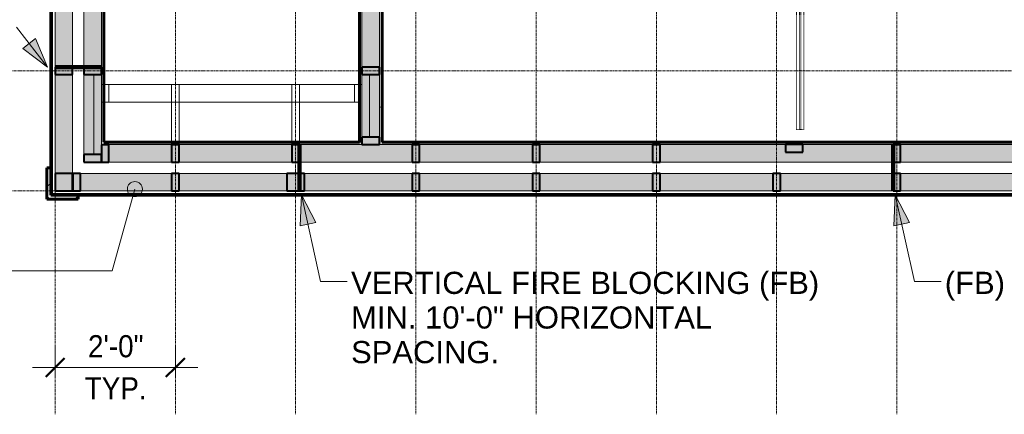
# Model space of a CAD drawing. Header units: inches. Extents: x -639 to 53, y -225 to 536.
# Tile 2 of 10: x -529 to -333, y -225 to -146. Entities that reach past the tile are written whole.
import ezdxf

# ---------------------------------------------------------------- set-up
doc = ezdxf.new("R2010")
doc.units = ezdxf.units.IN
doc.header["$MEASUREMENT"] = 0
doc.linetypes.add('Grid Line 1_2_', pattern=[0.875, 0.5, -0.125, 0.125, -0.125])
doc.linetypes.add('Overhead 1_16_', pattern=[0.101562, 0.0625, -0.039062])
for name, color, linetype, lineweight in [('A-ANNO-DIMS', 1, 'Continuous', 9), ('A-ANNO-DIMS-48', 1, 'Continuous', 9), ('A-ANNO-NOTE', 2, 'Continuous', 9), ('A-ANNO-TEXT', 2, 'Continuous', 9), ('A-DETL', 5, 'Continuous', 9), ('A-FLOR-HRAL', 1, 'Continuous', 9), ('A-FLOR-OTLN', 6, 'Continuous', 18), ('A-SECT-MBND', 5, 'Overhead 1_16_', 9), ('A-WALL', 2, 'Continuous', 18), ('A-WALL-PATT', 2, 'Continuous', 60), ('I-WALL', 2, 'Continuous', 18), ('S-BEAM', 4, 'Continuous', 9), ('S-COLS', 6, 'Continuous', 9), ('S-GRID', 1, 'Continuous', 9)]:
    doc.layers.add(name, color=color, linetype=linetype, lineweight=lineweight)
doc.styles.add('Arial', font='arial.ttf', dxfattribs={"width": 0.9, "height": 4.425898})
doc.styles.add('Arial_1', font='arial.ttf', dxfattribs={"height": 4.425898})
doc.dimstyles.new('Linear_-_3_32__Arial_2', dxfattribs={"dimscale": 12, "dimtxt": 4.5, "dimasz": 0.3125, "dimexe": 0.375, "dimexo": 0.375, "dimgap": 0.0625, "dimtad": 1, "dimdec": 3, "dimrnd": 0.125, "dimzin": 3, "dimdsep": 46, "dimlunit": 4, "dimtxsty": 'Arial', "dimblk1": 'OBLIQUE', "dimblk2": 'OBLIQUE', "dimsah": 1, "dimcen": 0.09, "dimdle": 0.375, "dimazin": 0, "dimtfac": 1, "dimtdec": 3, "dimtix": 1, "dimtmove": 0, "dimatfit": 3, "dimfxl": 1, "dimtvp": 1, "dimfrac": 2, "dimtolj": 1, "dimtzin": 0, "dimarcsym": 2})
pattern_1 = [(0, (0, 0), (15.36, 3.84), [0.634, -10.886, 0.634, -10.886, -61.44]), (0, (0, 0), (15.36, 3.84), [-23.04, 0.634, -22.406, 0.634, -10.886, -26.88]), (0, (0, 0), (15.36, 3.84), [-57.6, 0.634, -7.046, 0.634, -18.566]), (120, (5.76, 1.92), (-11.005538, 11.38215), [0.634, -10.886, 0.634, -10.886, -61.44]), (120, (5.76, 1.92), (-11.005538, 11.38215), [-23.04, 0.634, -22.406, 0.634, -10.886, -26.88]), (120, (5.76, 1.92), (-11.005538, 11.38215), [-57.6, 0.634, -7.046, 0.634, -18.566]), (240, (7.68, 9.6), (-4.354462, -15.22215), [0.634, -10.886, 0.634, -10.886, -61.44]), (240, (7.68, 9.6), (-4.354462, -15.22215), [-23.04, 0.634, -22.406, 0.634, -10.886, -26.88]), (240, (7.68, 9.6), (-4.354462, -15.22215), [-57.6, 0.634, -7.046, 0.634, -18.566])]
pattern_2 = [(135, (0, 0), (-4.006467, -4.006467), [])]

# ---------------------------------------------------------------- blocks, each defined once
blk = doc.blocks.new('Dimension Lumber - 2x4-1930577-1st Floor Adv_ Framing with Fire Blocking')
at = {"layer": 'S-BEAM', "lineweight": 40}
for p, q in [((-518.79, 84.58), (-522.29, 84.58)), ((-522.29, 84.58), (-522.29, 83.08)), ((-518.79, 83.08), (-518.79, 84.58)), ((-522.29, 83.08), (-518.79, 83.08))]:
    blk.add_line(p, q, dxfattribs=at)
blk = doc.blocks.new('Dimension Lumber - 2x4-1930619-1st Floor Adv_ Framing with Fire Blocking')
at = {"layer": 'S-BEAM', "lineweight": 40}
for p, q in [((-517.22, -176.67), (-518.72, -176.67)), ((-518.72, -176.67), (-518.72, -180.17)), ((-517.22, -180.17), (-517.22, -176.67)), ((-518.72, -180.17), (-517.22, -180.17))]:
    blk.add_line(p, q, dxfattribs=at)
blk = doc.blocks.new('Dimension Lumber - 2x4-1930590-1st Floor Adv_ Framing with Fire Blocking')
at = {"layer": 'S-BEAM', "lineweight": 40}
for p, q in [((-522.29, -11.42), (-522.29, -12.92)), ((-518.79, -11.42), (-522.29, -11.42)), ((-518.79, -12.92), (-518.79, -11.42)), ((-522.29, -12.92), (-518.79, -12.92))]:
    blk.add_line(p, q, dxfattribs=at)
blk = doc.blocks.new('Railing - Railing-1626509-1st Floor Adv_ Framing with Fire Blocking')
at = {"layer": 'A-SECT-MBND'}
for p, q in [((-373.72, -131), (-373.47, -131)), ((-373.72, -131), (-373.72, -167.92)), ((-373.47, -131), (-373.47, -167.92)), ((-373.47, -167.92), (-373.72, -167.92))]:
    blk.add_line(p, q, dxfattribs=at)
blk = doc.blocks.new('Railing - Railing-V12-1st Floor Adv_ Framing with Fire Blocking')
at = {"layer": 'A-SECT-MBND'}
for p, q in [((-373.72, -131), (-373.47, -131)), ((-373.72, -131), (-373.72, -167.92)), ((-373.47, -131), (-373.47, -167.92)), ((-373.47, -167.92), (-373.72, -167.92))]:
    blk.add_line(p, q, dxfattribs=at)
blk = doc.blocks.new('Railing - Railing-V13-1st Floor Adv_ Framing with Fire Blocking')
at = {"layer": 'A-SECT-MBND'}
for p, q in [((-373.72, -131), (-373.47, -131)), ((-373.72, -131), (-373.72, -167.92)), ((-373.47, -131), (-373.47, -167.92)), ((-373.47, -167.92), (-373.72, -167.92))]:
    blk.add_line(p, q, dxfattribs=at)
blk = doc.blocks.new('Railing - Railing-V14-1st Floor Adv_ Framing with Fire Blocking')
at = {"layer": 'A-SECT-MBND'}
for p, q in [((-373.72, -131), (-373.47, -131)), ((-373.72, -131), (-373.72, -167.92)), ((-373.47, -131), (-373.47, -167.92)), ((-373.47, -167.92), (-373.72, -167.92))]:
    blk.add_line(p, q, dxfattribs=at)
blk = doc.blocks.new('Railing - Railing-V15-1st Floor Adv_ Framing with Fire Blocking')
at = {"layer": 'A-SECT-MBND'}
for p, q in [((-373.72, -131), (-373.47, -131)), ((-373.72, -131), (-373.72, -167.92)), ((-373.47, -131), (-373.47, -167.92)), ((-373.47, -167.92), (-373.72, -167.92))]:
    blk.add_line(p, q, dxfattribs=at)
blk = doc.blocks.new('Railing - Railing-V16-1st Floor Adv_ Framing with Fire Blocking')
at = {"layer": 'A-SECT-MBND'}
for p, q in [((-373.72, -131), (-373.47, -131)), ((-373.72, -131), (-373.72, -167.92)), ((-373.47, -131), (-373.47, -167.92)), ((-373.47, -167.92), (-373.72, -167.92))]:
    blk.add_line(p, q, dxfattribs=at)
blk = doc.blocks.new('Railing - Railing-V17-1st Floor Adv_ Framing with Fire Blocking')
at = {"layer": 'A-SECT-MBND'}
for p, q in [((-373.72, -131), (-373.47, -131)), ((-373.72, -131), (-373.72, -167.92)), ((-373.47, -131), (-373.47, -167.92)), ((-373.47, -167.92), (-373.72, -167.92))]:
    blk.add_line(p, q, dxfattribs=at)
blk = doc.blocks.new('Railing - Railing-V18-1st Floor Adv_ Framing with Fire Blocking')
at = {"layer": 'A-SECT-MBND'}
for p, q in [((-373.72, -131), (-373.47, -131)), ((-373.72, -131), (-373.72, -167.92)), ((-373.47, -131), (-373.47, -167.92)), ((-373.47, -167.92), (-373.72, -167.92))]:
    blk.add_line(p, q, dxfattribs=at)
blk = doc.blocks.new('Railing - Railing-V19-1st Floor Adv_ Framing with Fire Blocking')
at = {"layer": 'A-SECT-MBND'}
for p, q in [((-373.72, -131), (-373.47, -131)), ((-373.72, -131), (-373.72, -167.92)), ((-373.47, -131), (-373.47, -167.92)), ((-373.47, -167.92), (-373.72, -167.92))]:
    blk.add_line(p, q, dxfattribs=at)
blk = doc.blocks.new('Railing - Railing-V20-1st Floor Adv_ Framing with Fire Blocking')
at = {"layer": 'A-SECT-MBND'}
for p, q in [((-373.72, -131), (-373.47, -131)), ((-373.72, -131), (-373.72, -167.92)), ((-373.47, -131), (-373.47, -167.92)), ((-373.47, -167.92), (-373.72, -167.92))]:
    blk.add_line(p, q, dxfattribs=at)
blk = doc.blocks.new('Railing - Railing-V21-1st Floor Adv_ Framing with Fire Blocking')
at = {"layer": 'A-SECT-MBND'}
for p, q in [((-373.72, -131), (-373.47, -131)), ((-373.72, -131), (-373.72, -167.92)), ((-373.47, -131), (-373.47, -167.92)), ((-373.47, -167.92), (-373.72, -167.92))]:
    blk.add_line(p, q, dxfattribs=at)
blk = doc.blocks.new('Railing - Railing-V22-1st Floor Adv_ Framing with Fire Blocking')
at = {"layer": 'A-SECT-MBND'}
for p, q in [((-374.34, -131), (-372.84, -131)), ((-374.34, -131), (-374.34, -167.92)), ((-372.84, -131), (-372.84, -167.92)), ((-372.84, -167.92), (-374.34, -167.92))]:
    blk.add_line(p, q, dxfattribs=at)
blk = doc.blocks.new('Dimension Lumber - 2x4-2739623-1st Floor Adv_ Framing with Fire Blocking')
at = {"layer": 'S-BEAM', "lineweight": 40}
for p, q in [((-457.54, -169.42), (-461.04, -169.42)), ((-461.04, -169.42), (-461.04, -170.92)), ((-461.04, -170.92), (-457.54, -170.92)), ((-457.54, -170.92), (-457.54, -169.42))]:
    blk.add_line(p, q, dxfattribs=at)
blk = doc.blocks.new('Trus Joist - TimberStrand LSL - Post Column - TimberStrand_ 1_3E _ 3 1_2 x 3 1_2_-1957847-1st Floor Adv_ Framing with Fire Blocking')
at = {"layer": 'S-COLS', "lineweight": 40}
for p, q in [((1.75, 1.75), (-1.75, 1.75)), ((-1.75, 1.75), (-1.75, -1.75)), ((1.75, -1.75), (1.75, 1.75)), ((-1.75, -1.75), (1.75, -1.75))]:
    blk.add_line(p, q, dxfattribs=at)
blk = doc.blocks.new('Trus Joist - TimberStrand LSL - Post Column - TimberStrand_ 1_3E _ 3 1_2 x 3 1_2_-2740214-1st Floor Adv_ Framing with Fire Blocking')
at = {"layer": 'S-COLS', "lineweight": 40}
for p, q in [((1.75, 1.75), (-1.75, 1.75)), ((-1.75, 1.75), (-1.75, -1.75)), ((1.75, -1.75), (1.75, 1.75)), ((-1.75, -1.75), (1.75, -1.75))]:
    blk.add_line(p, q, dxfattribs=at)
blk = doc.blocks.new('Dimension Lumber - 2x4-2065111-1st Floor Adv_ Framing with Fire Blocking')
at = {"layer": 'S-BEAM'}
for p, q in [((-511.54, -158.92), (-513.04, -158.92)), ((-513.04, -158.92), (-513.04, -162.42)), ((-511.54, -162.42), (-511.54, -158.92)), ((-513.04, -162.42), (-511.54, -162.42))]:
    blk.add_line(p, q, dxfattribs=at)
blk = doc.blocks.new('Dimension Lumber - 2x4-1930746-1st Floor Adv_ Framing with Fire Blocking')
at = {"layer": 'S-BEAM'}
for p, q in [((-473.54, -158.92), (-475.04, -158.92)), ((-475.04, -158.92), (-475.04, -162.42)), ((-473.54, -162.42), (-473.54, -158.92)), ((-475.04, -162.42), (-473.54, -162.42))]:
    blk.add_line(p, q, dxfattribs=at)
blk = doc.blocks.new('DIMBLOCK2-1st Floor Adv_ Framing with Fire Blocking')
at = {"layer": 'A-ANNO-DIMS-48', "transparency": 16777216}
for p, q in [((-522.29, -217.34), (-522.29, -210.99)), ((-498.29, -217.34), (-498.29, -210.99)), ((-526.79, -215.49), (-493.79, -215.49)), ((-522.29, -215.49), (-522.29, -217.34)), ((-498.29, -215.49), (-498.29, -217.34))]:
    blk.add_line(p, q, dxfattribs=at)
at = {"layer": 'A-ANNO-DIMS-48', "lineweight": 50, "transparency": 16777216}
for p, q in [((-522.29, -215.49), (-520.41, -213.61)), ((-498.29, -215.49), (-496.41, -213.61)), ((-522.29, -215.49), (-524.16, -217.36)), ((-498.29, -215.49), (-500.16, -217.36))]:
    blk.add_line(p, q, dxfattribs=at)
at = {"layer": 'A-ANNO-DIMS-48', "color": 0, "transparency": 16777216, "char_height": 4.426, "attachment_point": 1, "line_spacing_factor": 0.938532, "style": 'Arial'}
for s, insert, width in [('2\'-0"', (-515.72, -209), 13.0431), ('TYP.', (-516.38, -217.42), 14.6215)]:
    blk.add_mtext(s, dxfattribs=dict(at, insert=insert, width=width))
blk = doc.blocks.new('_Oblique')
at = {"color": 0, "linetype": 'ByBlock', "lineweight": -2}
blk.add_line((-0.5, -0.5), (0.5, 0.5), dxfattribs=at)

msp = doc.modelspace()

# ---------------------------------------------------------------- hatches: boundary and pattern name
at = {"layer": 'A-ANNO-NOTE'}
h = msp.add_hatch(color=256, dxfattribs=at)
edge = h.paths.add_edge_path(flags=0)
edge.add_arc((-506.3671, -179.8153), 1.5, 0, 360)
at = {"layer": 'A-ANNO-TEXT'}
for points in [[(-523.7856, -155.4517), (-526.1857, -149.7225), (-528.7288, -151.6901)], [(-473.0905, -180.9712), (-473.3781, -187.1762), (-470.2371, -186.4887)], [(-354.5905, -180.9712), (-354.8781, -187.1762), (-351.7371, -186.4887)]]:
    msp.add_hatch(color=7, dxfattribs=at).paths.add_polyline_path(points, flags=0)
at = {"layer": 'A-WALL-PATT', "lineweight": 9}
h = msp.add_hatch(dxfattribs=at)
h.set_pattern_fill('FP_2', color=256, style=0, pattern_type=2)
h.set_pattern_definition(pattern_2)
h.paths.add_polyline_path([(-523.1611, -181.0429), (-522.7861, -181.0429), (-522.7861, 39.0821), (-523.1611, 39.0821), (-523.1611, -155.7809)], flags=0)
h.paths.add_polyline_path([(-522.7861, 62.5821), (-522.7861, 132.7071), (-523.1611, 132.7071), (-523.1611, 62.5821)], flags=0)
at = {"layer": 'A-WALL-PATT'}
h = msp.add_hatch(color=256, dxfattribs=at)
h.paths.add_polyline_path([(-518.7861, -180.1679), (-518.7861, 39.0821), (-522.2861, 39.0821), (-522.2861, -180.1679), (-520.9374, -180.1679)], flags=0)
h.paths.add_polyline_path([(-518.7861, 62.5821), (-518.7861, 131.8321), (-522.2861, 131.8321), (-522.2861, 62.5821)], flags=0)
h = msp.add_hatch(color=256, dxfattribs=at)
h.paths.add_polyline_path([(-516.5361, -174.4179), (-513.0361, -174.4179), (-513.0361, 39.0821), (-516.5361, 39.0821), (-516.5361, -168.0883)], flags=0)
h.paths.add_polyline_path([(-513.0361, 62.5821), (-513.0361, 126.0821), (-516.5361, 126.0821), (-516.5361, 62.5821)], flags=0)
at = {"layer": 'A-WALL-PATT', "lineweight": 9}
h = msp.add_hatch(dxfattribs=at)
h.set_pattern_fill('FP_1', color=256, style=0, pattern_type=2)
h.set_pattern_definition(pattern_1)
h.paths.add_polyline_path([(-513.0361, -170.9179), (-512.5361, -170.9179), (-512.5361, -54.9179), (-513.0361, -54.9179), (-513.0361, -168.0883)], flags=0)
h.paths.add_polyline_path([(-513.0361, -51.4179), (-512.5361, -51.4179), (-512.5361, 39.0821), (-513.0361, 39.0821), (-513.0361, -8.0919)], flags=0)
h.paths.add_polyline_path([(-512.5361, 62.5821), (-512.5361, 122.5821), (-513.0361, 122.5821), (-513.0361, 62.5821)], flags=0)
h = msp.add_hatch(dxfattribs=at)
h.set_pattern_fill('FP_1', color=256, style=0, pattern_type=2)
h.set_pattern_definition(pattern_1)
h.paths.add_polyline_path([(-461.0361, -170.4179), (-461.0361, -98.4179), (-461.5361, -98.4179), (-461.5361, -170.4179)], flags=0)
at = {"layer": 'A-WALL-PATT'}
msp.add_hatch(color=256, dxfattribs=at).paths.add_polyline_path([(-461.0361, -170.9179), (-457.5361, -170.9179), (-457.5361, -98.4179), (-461.0361, -98.4179), (-461.0361, -170.4179)], flags=0)
at = {"layer": 'A-WALL-PATT', "lineweight": 9}
h = msp.add_hatch(dxfattribs=at)
h.set_pattern_fill('FP_1', color=256, style=0, pattern_type=2)
h.set_pattern_definition(pattern_1)
h.paths.add_polyline_path([(-457.5361, -170.4179), (-457.0361, -170.4179), (-457.0361, -116.4179), (-457.5361, -116.4179), (-457.5361, -155.7809)], flags=0)
h.paths.add_polyline_path([(-457.0361, -112.2929), (-457.0361, -98.4179), (-457.5361, -98.4179), (-457.5361, -112.2929)], flags=0)
at = {"layer": 'A-WALL-PATT'}
h = msp.add_hatch(color=256, dxfattribs=at)
h.paths.add_polyline_path([(-51.5361, -174.4179), (-51.5361, -170.9179), (-91.5361, -170.9179), (-91.5361, -174.4179), (-52.0361, -174.4179)], flags=0)
h.paths.add_polyline_path([(-186.7648, -174.4179), (-161.0361, -174.4179), (-161.0361, -170.9179), (-235.5361, -170.9179), (-235.5361, -174.4179)], flags=0)
h.paths.add_polyline_path([(-305.0361, -174.4179), (-305.0361, -170.9179), (-513.0361, -170.9179), (-513.0361, -174.4179), (-377.7206, -174.4179)], flags=0)
at = {"layer": 'A-WALL-PATT', "lineweight": 9}
h = msp.add_hatch(dxfattribs=at)
h.set_pattern_fill('FP_1', color=256, style=0, pattern_type=2)
h.set_pattern_definition(pattern_1)
h.paths.add_polyline_path([(-52.0361, -170.9179), (-52.0361, -170.4179), (-91.5361, -170.4179), (-91.5361, -170.9179), (-91.287, -170.9179)], flags=0)
h.paths.add_polyline_path([(-161.0361, -170.9179), (-161.0361, -170.4179), (-235.5361, -170.4179), (-235.5361, -170.9179), (-186.7648, -170.9179)], flags=0)
h.paths.add_polyline_path([(-305.0361, -170.9179), (-305.0361, -170.4179), (-373.0353, -170.4179), (-373.0353, -170.9179)], flags=0)
h.paths.add_polyline_path([(-377.7206, -170.9179), (-376.5353, -170.9179), (-376.5353, -170.4179), (-457.5361, -170.4179), (-457.5361, -170.9179)], flags=0)
h.paths.add_polyline_path([(-473.1984, -170.9179), (-461.0361, -170.9179), (-461.0361, -170.4179), (-512.5361, -170.4179), (-512.5361, -170.9179), (-497.0679, -170.9179)], flags=0)
h = msp.add_hatch(dxfattribs=at)
h.set_pattern_fill('FP_3', color=256, style=0, pattern_type=2)
h.set_pattern_definition([(45, (0, 0), (-4.006467, 4.006467), []), (135, (0, 0), (-4.006467, -4.006467), [])])
h.paths.add_polyline_path([(-517.6611, -181.7929), (-517.6611, -181.0429), (-523.1611, -181.0429), (-523.1611, -175.5429), (-523.9111, -175.5429), (-523.9111, -181.7929), (-520.9374, -181.7929)], flags=0)
at = {"layer": 'A-WALL-PATT'}
h = msp.add_hatch(color=256, dxfattribs=at)
h.paths.add_polyline_path([(-45.7861, -180.1679), (-45.7861, -176.6679), (-91.5361, -176.6679), (-91.5361, -180.1679), (-52.0361, -180.1679)], flags=0)
h.paths.add_polyline_path([(-186.7648, -180.1679), (-161.0361, -180.1679), (-161.0361, -176.6679), (-235.5361, -176.6679), (-235.5361, -180.1679)], flags=0)
h.paths.add_polyline_path([(-305.0361, -180.1679), (-305.0361, -176.6679), (-518.7861, -176.6679), (-518.7861, -180.1679), (-377.7206, -180.1679)], flags=0)
at = {"layer": 'A-WALL-PATT', "lineweight": 9}
h = msp.add_hatch(dxfattribs=at)
h.set_pattern_fill('FP_2', color=256, style=0, pattern_type=2)
h.set_pattern_definition(pattern_2)
h.paths.add_polyline_path([(-52.0361, -181.0429), (-41.7861, -181.0429), (-41.7861, -180.6679), (-91.5361, -180.6679), (-91.5361, -181.0429), (-91.287, -181.0429)], flags=0)
h.paths.add_polyline_path([(-161.0361, -181.0429), (-161.0361, -180.6679), (-235.5361, -180.6679), (-235.5361, -181.0429), (-186.7648, -181.0429)], flags=0)
h.paths.add_polyline_path([(-305.0361, -181.0429), (-305.0361, -180.6679), (-522.7861, -180.6679), (-522.7861, -181.0429), (-377.7206, -181.0429)], flags=0)

# ---------------------------------------------------------------- linework, layer by layer
at = {"layer": 'A-ANNO-NOTE'}
for p, q in [((-506.3671, -179.8153), (-510.9018, -196.1404)), ((-510.9018, -196.1404), (-531.0815, -196.1404))]:
    msp.add_line(p, q, dxfattribs=at)
msp.add_circle((-506.3671, -179.8153), 1.5, dxfattribs=at)
at = {"layer": 'A-ANNO-TEXT', "color": 7}
for p, q in [((-523.7856, -155.4517), (-529.9802, -147.4455)), ((-526.1857, -149.7225), (-528.7288, -151.6901)), ((-523.7856, -155.4517), (-526.1857, -149.7225)), ((-528.7288, -151.6901), (-523.7856, -155.4517)), ((-473.0905, -180.9712), (-473.3781, -187.1762)), ((-470.2371, -186.4887), (-473.0905, -180.9712)), ((-473.0905, -180.9712), (-469.2974, -198.3007)), ((-354.5905, -180.9712), (-354.8781, -187.1762)), ((-351.7371, -186.4887), (-354.5905, -180.9712)), ((-354.5905, -180.9712), (-350.7974, -198.3007)), ((-473.3781, -187.1762), (-470.2371, -186.4887)), ((-354.8781, -187.1762), (-351.7371, -186.4887)), ((-469.2974, -198.3007), (-463.9699, -198.3007)), ((-350.7974, -198.3007), (-345.4699, -198.3007))]:
    msp.add_line(p, q, dxfattribs=at)
at = {"layer": 'A-DETL', "lineweight": 106}
for p, q in [((-513.0361, -155.4179), (-522.2861, -155.4179)), ((-473.5361, -170.9179), (-473.5361, -180.1679)), ((-355.0361, -170.9179), (-355.0361, -180.1679))]:
    msp.add_line(p, q, dxfattribs=at)
at = {"layer": 'A-FLOR-OTLN'}
for p, q in [((-461.0361, -158.9179), (-513.0361, -158.9179)), ((-513.0361, -158.9179), (-513.0361, -170.9179)), ((-461.0361, -170.9179), (-461.0361, -158.9179))]:
    msp.add_line(p, q, dxfattribs=at)
at = {"layer": 'A-WALL'}
for p, q in [((-522.7861, -181.0429), (-522.7861, 132.7071)), ((-522.2861, 39.0821), (-522.2861, -180.1679)), ((-518.7861, 39.0821), (-518.7861, -176.6679)), ((-516.5361, 8.5821), (-516.5361, -174.4179)), ((-513.0361, -54.9179), (-513.0361, -158.9179)), ((-513.0361, -170.9179), (-461.0361, -170.9179)), ((-457.5361, -170.9179), (-305.0361, -170.9179)), ((-516.5361, -174.4179), (-305.0361, -174.4179)), ((-518.7861, -176.6679), (-305.0361, -176.6679)), ((-41.7861, -180.6679), (-522.7861, -180.6679)), ((-522.2861, -180.1679), (-305.0361, -180.1679))]:
    msp.add_line(p, q, dxfattribs=at)
at = {"layer": 'A-WALL', "lineweight": 60}
for p, q in [((-523.1611, -181.0429), (-523.1611, 39.0821)), ((-512.5361, -170.4179), (-512.5361, -55.4179)), ((-461.5361, -170.4179), (-512.5361, -170.4179)), ((-305.0361, -170.4179), (-457.0361, -170.4179)), ((-523.1611, -175.5429), (-523.9111, -175.5429)), ((-523.9111, -175.5429), (-523.9111, -181.7929)), ((-523.9111, -181.7929), (-517.6611, -181.7929)), ((-305.0361, -181.0429), (-523.1611, -181.0429)), ((-517.6611, -181.7929), (-517.6611, -181.0429))]:
    msp.add_line(p, q, dxfattribs=at)
at = {"layer": 'I-WALL', "lineweight": 60}
for p, q in [((-461.5361, -98.4179), (-461.5361, -170.4179)), ((-457.0361, -170.4179), (-457.0361, -116.9179))]:
    msp.add_line(p, q, dxfattribs=at)
at = {"layer": 'I-WALL'}
for p, q in [((-461.0361, -158.9179), (-461.0361, -98.4179)), ((-457.5361, -170.9179), (-457.5361, -116.4179)), ((-461.5361, -162.4179), (-512.5361, -162.4179)), ((-461.0361, -170.4179), (-461.5361, -170.4179))]:
    msp.add_line(p, q, dxfattribs=at)
at = {"layer": 'S-BEAM'}
for p, q in [((-522.2861, 131.8321), (-522.2861, -176.6679)), ((-518.7861, 131.8321), (-518.7861, -176.6679)), ((-516.5361, 8.5821), (-516.5361, -174.4179)), ((-513.0361, 8.5821), (-513.0361, -174.4179)), ((-461.0361, -169.4179), (-461.0361, -100.4179)), ((-457.5361, -169.4179), (-457.5361, -100.4179)), ((-514.5361, -156.9179), (-513.0361, -156.9179)), ((-514.5361, -156.9179), (-514.5361, -172.9179)), ((-513.0361, -172.9179), (-513.0361, -156.9179)), ((-461.0361, -156.9179), (-459.5361, -156.9179)), ((-461.0361, -156.9179), (-461.0361, -169.4179)), ((-459.5361, -169.4179), (-459.5361, -156.9179)), ((-513.0361, -162.4179), (-513.0361, -158.9179)), ((-513.0361, -158.9179), (-462.5361, -158.9179)), ((-462.5361, -158.9179), (-462.5361, -162.4179)), ((-513.0361, -162.4179), (-462.5361, -162.4179)), ((-499.0361, -162.4179), (-497.5361, -162.4179)), ((-499.0361, -162.4179), (-499.0361, -170.9179)), ((-497.5361, -170.9179), (-497.5361, -162.4179)), ((-475.0361, -162.4179), (-473.5361, -162.4179)), ((-475.0361, -162.4179), (-475.0361, -170.9179)), ((-473.5361, -170.9179), (-473.5361, -162.4179)), ((-513.0361, -174.4179), (-513.0361, -170.9179)), ((-513.0361, -170.9179), (-48.0361, -170.9179)), ((-497.5361, -170.9179), (-499.0361, -170.9179)), ((-473.5361, -170.9179), (-475.0361, -170.9179)), ((-457.5361, -169.4179), (-461.0361, -169.4179)), ((-459.5361, -169.4179), (-461.0361, -169.4179)), ((-513.0361, -172.9179), (-514.5361, -172.9179)), ((-513.0361, -174.4179), (-516.5361, -174.4179)), ((-513.0361, -174.4179), (-48.0361, -174.4179)), ((-518.7861, -176.6679), (-522.2861, -176.6679)), ((-518.7861, -180.1679), (-518.7861, -176.6679)), ((-518.7861, -176.6679), (-42.2861, -176.6679)), ((-518.7861, -180.1679), (-42.2861, -180.1679))]:
    msp.add_line(p, q, dxfattribs=at)
at = {"layer": 'S-BEAM', "lineweight": 40}
for p, q in [((-513.0361, -172.9179), (-516.5361, -172.9179)), ((-516.5361, -172.9179), (-516.5361, -174.4179)), ((-513.0361, -174.4179), (-513.0361, -172.9179)), ((-516.5361, -174.4179), (-513.0361, -174.4179))]:
    msp.add_line(p, q, dxfattribs=at)
at = {"layer": 'S-GRID', "linetype": 'Grid Line 1_2_'}
for p, q in [((-522.2861, 171.4586), (-522.2861, -224.8316)), ((-498.2861, 171.4586), (-498.2861, -224.8316)), ((-474.2861, 171.4586), (-474.2861, -224.8316)), ((-450.2861, 171.4586), (-450.2861, -224.8316)), ((-426.2861, 171.4586), (-426.2861, -224.8316)), ((-402.2861, 171.4586), (-402.2861, -224.8316)), ((-378.2861, 171.4586), (-378.2861, -224.8316)), ((-354.2861, 171.4586), (-354.2861, -224.8316)), ((52.715, -156.1679), (-638.9476, -156.1679)), ((52.715, -180.1679), (-638.9476, -180.1679))]:
    msp.add_line(p, q, dxfattribs=at)

# ---------------------------------------------------------------- block references
at = {"layer": 'A-FLOR-HRAL', "linetype": 'Overhead 1_16_'}
msp.add_blockref('Railing - Railing-1626509-1st Floor Adv_ Framing with Fire Blocking', (0, 0), dxfattribs=at)
at = {"layer": 'A-SECT-MBND'}
for name in ['Railing - Railing-V22-1st Floor Adv_ Framing with Fire Blocking', 'Railing - Railing-V12-1st Floor Adv_ Framing with Fire Blocking', 'Railing - Railing-V13-1st Floor Adv_ Framing with Fire Blocking', 'Railing - Railing-V14-1st Floor Adv_ Framing with Fire Blocking', 'Railing - Railing-V15-1st Floor Adv_ Framing with Fire Blocking', 'Railing - Railing-V16-1st Floor Adv_ Framing with Fire Blocking', 'Railing - Railing-V17-1st Floor Adv_ Framing with Fire Blocking', 'Railing - Railing-V18-1st Floor Adv_ Framing with Fire Blocking', 'Railing - Railing-V19-1st Floor Adv_ Framing with Fire Blocking', 'Railing - Railing-V20-1st Floor Adv_ Framing with Fire Blocking', 'Railing - Railing-V21-1st Floor Adv_ Framing with Fire Blocking']:
    msp.add_blockref(name, (0, 0), dxfattribs=at)
at = {"layer": 'S-BEAM'}
for name, p in [('Dimension Lumber - 2x4-1930590-1st Floor Adv_ Framing with Fire Blocking', (0, -144)), ('Dimension Lumber - 2x4-1930590-1st Floor Adv_ Framing with Fire Blocking', (5.75, -144)), ('Dimension Lumber - 2x4-1930577-1st Floor Adv_ Framing with Fire Blocking', (61.25, -240)), ('Dimension Lumber - 2x4-2065111-1st Floor Adv_ Framing with Fire Blocking', (0, 0)), ('Dimension Lumber - 2x4-1930746-1st Floor Adv_ Framing with Fire Blocking', (-24, 0)), ('Dimension Lumber - 2x4-1930746-1st Floor Adv_ Framing with Fire Blocking', (0, 0)), ('Dimension Lumber - 2x4-2739623-1st Floor Adv_ Framing with Fire Blocking', (0, 0)), ('Dimension Lumber - 2x4-1930577-1st Floor Adv_ Framing with Fire Blocking', (145.7508, -255.5)), ('Dimension Lumber - 2x4-1930619-1st Floor Adv_ Framing with Fire Blocking', (0, 0))]:
    msp.add_blockref(name, p, dxfattribs=at)
at = {"layer": 'S-BEAM', "rotation": 89.99999999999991}
for p in [(-428.4541, 347.8682), (-414.4541, 347.8682), (-390.4541, 347.8682), (-366.4541, 347.8682), (-342.4541, 347.8682), (-318.4541, 347.8682), (-270.4541, 347.8682), (-414.4541, 342.1182), (-366.4541, 342.1182), (-342.4541, 342.1182), (-318.4541, 342.1182), (-294.4541, 342.1182), (-270.4541, 342.1182)]:
    msp.add_blockref('Dimension Lumber - 2x4-1930577-1st Floor Adv_ Framing with Fire Blocking', p, dxfattribs=at)
at = {"layer": 'S-COLS'}
for name, p in [('Trus Joist - TimberStrand LSL - Post Column - TimberStrand_ 1_3E _ 3 1_2 x 3 1_2_-2740214-1st Floor Adv_ Framing with Fire Blocking', (-520.5361, -178.4179)), ('Trus Joist - TimberStrand LSL - Post Column - TimberStrand_ 1_3E _ 3 1_2 x 3 1_2_-1957847-1st Floor Adv_ Framing with Fire Blocking', (-474.2861, -178.4179))]:
    msp.add_blockref(name, p, dxfattribs=at)

# ---------------------------------------------------------------- texts
at = {"layer": 'A-ANNO-TEXT', "color": 7, "attachment_point": 1, "line_spacing_factor": 0.938532, "style": 'Arial_1'}
for s, insert, char_height, width in [('VERTICAL FIRE BLOCKING (FB)\\PMIN. 10\'-0" HORIZONTAL\\PSPACING.', (-463.2199, -196.3325), 4.425898, 111.132), ('(FB)', (-344.7199, -196.3325), 4.4259, 14.256)]:
    msp.add_mtext(s, dxfattribs=dict(at, insert=insert, char_height=char_height, width=width))

# ---------------------------------------------------------------- dimensions: what is measured, and where the dimension line sits
at = {"layer": 'A-ANNO-DIMS'}
dim = msp.add_linear_dim(base=(-498.2861, -215.4891), p1=(-522.2861, -212.8374), p2=(-498.2861, -212.8374), text='2\'-0"\\XTYP.', dimstyle='Linear_-_3_32__Arial_2', override={"dimpost": '<>', "dimfxl": 24}, dxfattribs=at)
dim.commit()
dim.dimension.update_dxf_attribs({"geometry": 'DIMBLOCK2-1st Floor Adv_ Framing with Fire Blocking', "text_midpoint": (-510.2861, -215.4891)})

doc.saveas('drawing.dxf')
